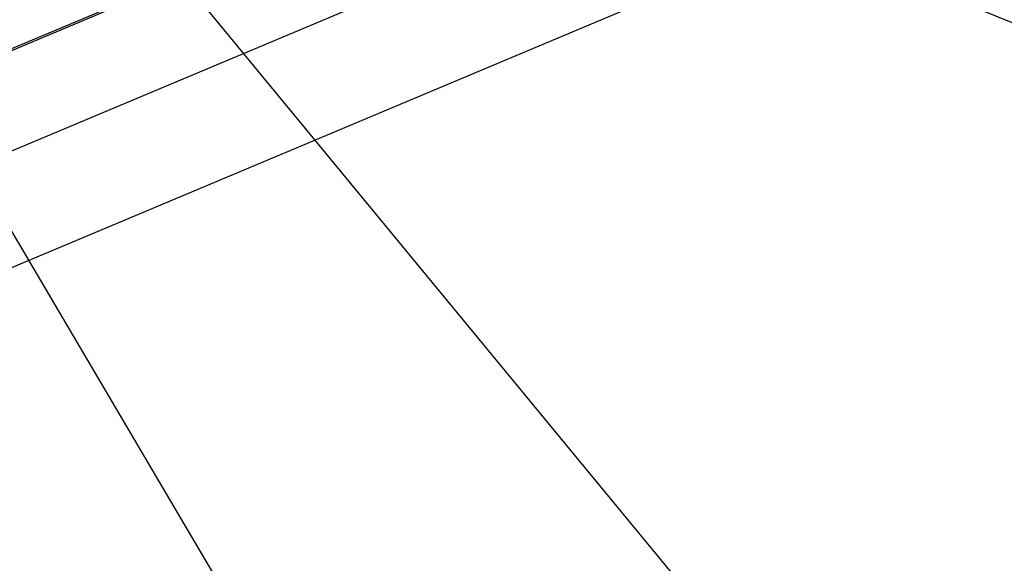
# Model space of a CAD drawing. Header units: millimetres. Extents: x 0 to 4620, y -1280 to 3267.
# Tile 68 of 103: x 3122 to 3481, y 1689 to 1888. Entities that reach past the tile are written whole.
import ezdxf

# ---------------------------------------------------------------- set-up
doc = ezdxf.new("R2010")
doc.units = ezdxf.units.MM
doc.header["$LTSCALE"] = 254.1
doc.layers.get('0').update_dxf_attribs({"linetype": 'CONTINUOUS'})
doc.layers.add('03___PRT_ALL_CURVES', color=7, linetype='CONTINUOUS')
doc.styles.get("Standard").update_dxf_attribs({"font": 'txt', "width": 0.9})
doc.dimstyles.get("Standard").update_dxf_attribs({"dimtxt": 16.5, "dimasz": 27.5, "dimexe": 1.5, "dimexo": 1.5, "dimtad": 1, "dimzin": 0, "dimdsep": 46, "dimtxsty": 'Standard', "dimblk": '_FILLED', "dimblk1": '_FILLED', "dimblk2": '_FILLED', "dimcen": 0.09, "dimazin": 0, "dimtol": 1, "dimtp": 0.01, "dimtm": 0.01, "dimtfac": 1, "dimtofl": 0, "dimtmove": 0, "dimatfit": 3, "dimldrblk": '_FILLED', "dimfxl": 0, "dimtolj": 1, "dimtzin": 0, "dimarcsym": 0})

# ---------------------------------------------------------------- blocks, each defined once
blk = doc.blocks.new('_FILLED')
at = {"color": 0, "linetype": 'ByBlock'}
blk.add_solid([(0, 0), (-1, 0.2), (-1, -0.2)], dxfattribs=at)

msp = doc.modelspace()

# ---------------------------------------------------------------- linework, layer by layer
at = {"color": 7, "linetype": 'Continuous'}
for p, q in [((2881.21, 1739.87), (3638.23, 2058.38)), ((2881.21, 1697.32), (3638.23, 2015.83)), ((2884.32, 1777.88), (3315.35, 1959.23))]:
    msp.add_line(p, q, dxfattribs=at)
at = {"layer": '03___PRT_ALL_CURVES', "color": 4, "linetype": 'Continuous'}
for p, q in [((2883.15, 1778.06), (3314.18, 1959.41)), ((2884.32, 1777.88), (3315.35, 1959.23))]:
    msp.add_line(p, q, dxfattribs=at)

# ---------------------------------------------------------------- leaders
at = {"color": 2, "linetype": 'Continuous'}
for points in [[(3241.32, 1985.77), (3810.84, 1753.3)], [(3127.66, 1967.53), (3499.49, 1516.24)], [(3049.02, 1928.92), (3289.18, 1521.18)]]:
    msp.add_leader(points, dimstyle='Standard', override={"dimtad": 0}, dxfattribs=at)

doc.saveas('drawing.dxf')
